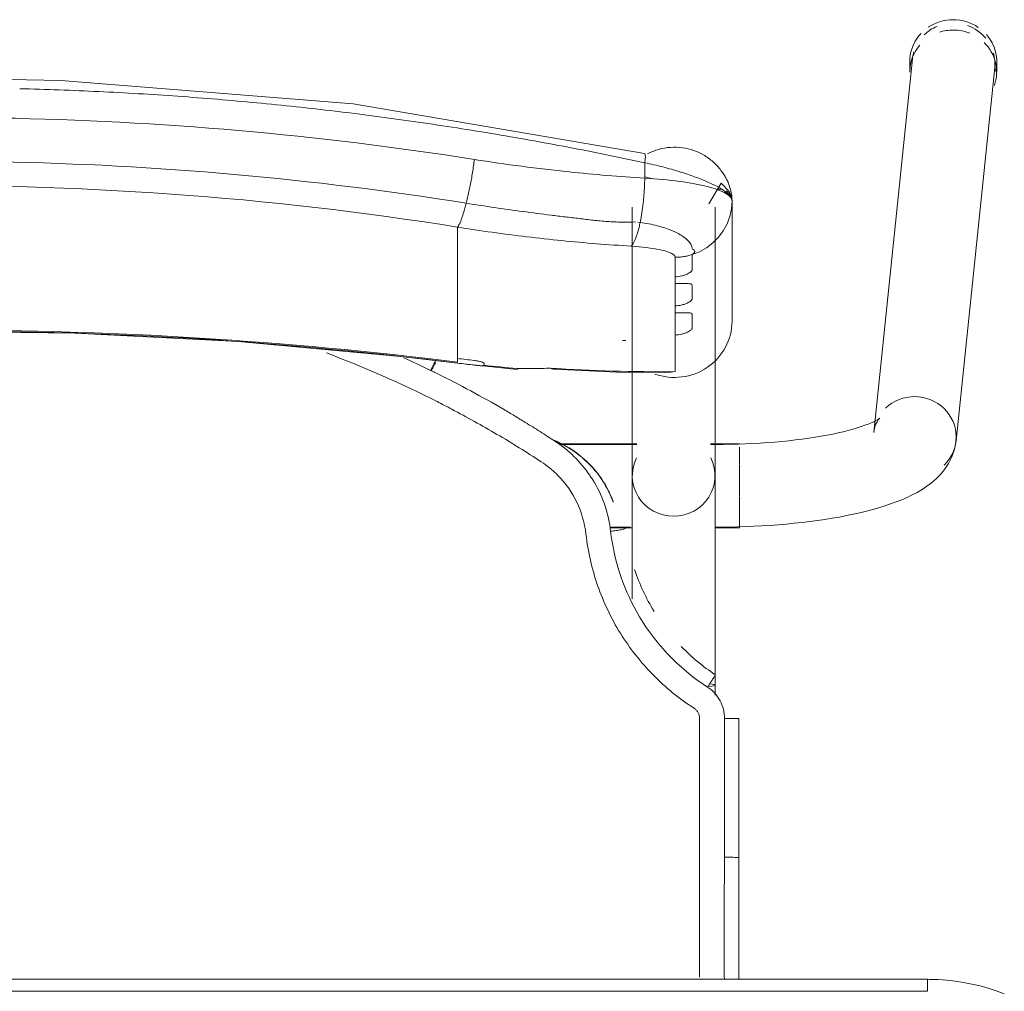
# Model space of a CAD drawing. Header units: metres. Extents: x 3 to 42.2, y -72.9 to -48.7.
# Tile 131 of 189: x 39.572 to 39.819, y -55.58 to -55.337. Entities that reach past the tile are written whole.
import ezdxf

# ---------------------------------------------------------------- set-up
doc = ezdxf.new("R2010")
doc.units = ezdxf.units.M
doc.layers.add('I-FURN', color=7, linetype='Continuous', lineweight=18)

# ---------------------------------------------------------------- blocks, each defined once
blk = doc.blocks.new('ConjuntoParaAlunoTamanho6 - CJA06_ConjuntoParaAlunoTamanho6-V16-1PAV')
at = {"layer": 'I-FURN', "color": 253, "true_color": 0xaaaaaa}
for p, q in [((0.24321, 0.29526), (0.23354, 0.20182)), ((0.24254, 0.29456), (0.24254, 0.29197)), ((0.25413, 0.19969), (0.2638, 0.29312)), ((0.2643, 0.29197), (0.2643, 0.29456)), ((0.1981, 0.22964), (0.1981, 0.25969)), ((0.17315, 0.25812), (0.17315, 0.19097)), ((0.19385, 0.19097), (0.19385, 0.25812)), ((0.17457, 0.25441), (0.17513, 0.25435)), ((0.1959, 0.25221), (0.19685, 0.25395)), ((0.19685, 0.25395), (0.19754, 0.2558)), ((0.12943, 0.2438), (0.12943, 0.25317)), ((0.19471, 0.25062), (0.1959, 0.25221)), ((0.12943, 0.24214), (0.12943, 0.2438)), ((0.12943, 0.24214), (0.12943, 0.23653)), ((0.18386, 0.23904), (0.18386, 0.24073)), ((0.12943, 0.23653), (0.12943, 0.23486)), ((0.12943, 0.23486), (0.12943, 0.22925)), ((0.18386, 0.23176), (0.18386, 0.23345)), ((0.12943, 0.22759), (0.12943, 0.22925)), ((0.12943, 0.22759), (0.12943, 0.22197)), ((0.18386, 0.21701), (0.18386, 0.22617)), ((0.12943, 0.22031), (0.12943, 0.22197)), ((0.12946, 0.21915), (0.14434, 0.21757)), ((0.17944, 0.21689), (0.18173, 0.21678)), ((0.17429, 0.19894), (0.15474, 0.19894)), ((0.17429, 0.19879), (0.15494, 0.19879)), ((0.2, 0.19894), (0.19271, 0.19894)), ((0.19385, 0.19879), (0.19271, 0.19879)), ((0.19385, 0.19845), (0.19385, 0.19879)), ((0.19385, 0.19764), (0.19385, 0.19845)), ((0.2, 0.1938), (0.2, 0.19814)), ((0.19385, 0.1916), (0.19385, 0.19367)), ((0.2, 0.18573), (0.2, 0.19364)), ((0.19385, 0.18582), (0.19385, 0.18688)), ((0.19385, 0.18371), (0.19385, 0.18582)), ((0.2, 0.17794), (0.2, 0.1856)), ((0.16757, 0.17809), (0.17268, 0.17809)), ((0.1676, 0.17794), (0.17323, 0.17794)), ((0.19377, 0.17794), (0.2, 0.17794)), ((0.19385, 0.17809), (0.19385, 0.17951)), ((0.19385, 0.13604), (0.19385, 0.13857)), ((0.19983, 0.13021), (0.19982, 0.0953)), ((0.19982, 0.06497), (0.19982, 0.0953)), ((0.247, 0.06497), (-0.247, 0.06497)), ((0.247, 0.06497), (-0.247, 0.06497)), ((0.247, 0.06497), (0.247, 0.06197))]:
    blk.add_line(p, q, dxfattribs=at)
at = {"layer": 'I-FURN', "color": 253, "true_color": 0xaaaaaa, "flags": 128}
for points in [[(0.17623, 0.27161), (0.10331, 0.28398), (0.03018, 0.28985), (0.0001, 0.2904)], [(0.17627, 0.2654), (0.17627, 0.26637), (0.17627, 0.26734), (0.17627, 0.26831), (0.17627, 0.26928)], [(0.1981, 0.25971), (0.19792, 0.26092), (0.19739, 0.26208), (0.1954, 0.2642), (0.19227, 0.25896)], [(0.19754, 0.2558), (0.19796, 0.25773), (0.1981, 0.25969)], [(0.1981, 0.25971), (0.1981, 0.2522), (0.1981, 0.24468)], [(0.1981, 0.22964), (0.1981, 0.23715), (0.1981, 0.24467), (0.1981, 0.25218), (0.1981, 0.25969)], [(0.19172, 0.24799), (0.19331, 0.2492), (0.19471, 0.25062)], [(0.1881, 0.24628), (0.18997, 0.24701), (0.19172, 0.24799)], [(0.18386, 0.24073), (0.18386, 0.24195), (0.18386, 0.24317), (0.18386, 0.24439), (0.18386, 0.24561)], [(0.1881, 0.24628), (0.1881, 0.24532), (0.1881, 0.24435), (0.1881, 0.24339), (0.1881, 0.24243)], [(0.18386, 0.23345), (0.18386, 0.23485), (0.18386, 0.23624), (0.18386, 0.23764), (0.18386, 0.23904)], [(0.1881, 0.23868), (0.1881, 0.2378), (0.1881, 0.23692), (0.1881, 0.23603), (0.1881, 0.23515)], [(0.18386, 0.22617), (0.18386, 0.22757), (0.18386, 0.22897), (0.18386, 0.23036), (0.18386, 0.23176)], [(0.1881, 0.23141), (0.1881, 0.23052), (0.1881, 0.22964), (0.1881, 0.22876), (0.1881, 0.22787)], [(-0.12926, 0.21915), (-0.08865, 0.22342), (-0.0479, 0.2261), (-0.00707, 0.22717), (0.03376, 0.22666), (0.07455, 0.22454), (0.11521, 0.22083), (0.12946, 0.21915)], [(0.12943, 0.21937), (0.12943, 0.21961), (0.12943, 0.21984), (0.12943, 0.22007), (0.12943, 0.22031)], [(0.1361, 0.21901), (0.1361, 0.21893), (0.1361, 0.21886), (0.1361, 0.21878), (0.1361, 0.2187)], [(0.15351, 0.21761), (0.16928, 0.2169), (0.18131, 0.21677)], [(0.18173, 0.21678), (0.18279, 0.21686), (0.18386, 0.21701)], [(0.23507, 0.20536), (0.23501, 0.20531), (0.23482, 0.20518), (0.23451, 0.20499), (0.23408, 0.20476), (0.23355, 0.20449), (0.23291, 0.2042), (0.23217, 0.20389), (0.23133, 0.20358), (0.23041, 0.20326), (0.22941, 0.20294), (0.22832, 0.20262), (0.22717, 0.2023), (0.22594, 0.20199), (0.22464, 0.20169), (0.22328, 0.2014), (0.22186, 0.20112), (0.22039, 0.20086), (0.21886, 0.2006), (0.21729, 0.20036), (0.21567, 0.20014), (0.214, 0.19993), (0.2123, 0.19973), (0.21057, 0.19956), (0.2088, 0.1994), (0.207, 0.19926), (0.20518, 0.19913), (0.20334, 0.19903), (0.20148, 0.19894), (0.19961, 0.19888), (0.19772, 0.19883), (0.19583, 0.1988), (0.19394, 0.19879), (0.19385, 0.19879)], [(0.23354, 0.20182), (0.23373, 0.20287), (0.23403, 0.20376), (0.23437, 0.20445), (0.23469, 0.20492), (0.23492, 0.20521), (0.23505, 0.20534), (0.23507, 0.20536)], [(0.25413, 0.19969), (0.25375, 0.19762), (0.25311, 0.19572), (0.25226, 0.19403), (0.25129, 0.19256), (0.25023, 0.19128), (0.24913, 0.19017), (0.24799, 0.18919), (0.24683, 0.18832), (0.24563, 0.18753), (0.24441, 0.18681), (0.24316, 0.18615), (0.24188, 0.18553), (0.24055, 0.18496), (0.23919, 0.18441), (0.23778, 0.1839), (0.23633, 0.18341), (0.23483, 0.18295), (0.2333, 0.18251), (0.23171, 0.1821), (0.23008, 0.1817), (0.22841, 0.18133), (0.2267, 0.18098), (0.22495, 0.18064), (0.22315, 0.18033), (0.22132, 0.18004), (0.21946, 0.17976), (0.21756, 0.17951), (0.21562, 0.17928), (0.21366, 0.17906), (0.21168, 0.17887), (0.20967, 0.1787), (0.20763, 0.17855), (0.20558, 0.17842), (0.20352, 0.17831), (0.20144, 0.17823), (0.19935, 0.17816), (0.19725, 0.17811), (0.19515, 0.17809), (0.19385, 0.17809)], [(0.17315, 0.16015), (0.17315, 0.162), (0.17315, 0.16382), (0.17315, 0.1656), (0.17315, 0.16735), (0.17315, 0.16905), (0.17315, 0.17071), (0.17315, 0.17233), (0.17315, 0.1739), (0.17315, 0.17541), (0.17315, 0.17687), (0.17315, 0.17828), (0.17315, 0.17963), (0.17315, 0.18092), (0.17315, 0.18215), (0.17315, 0.18331), (0.17315, 0.18441), (0.17315, 0.18544), (0.17315, 0.1864), (0.17315, 0.18729), (0.17315, 0.1881), (0.17315, 0.18885), (0.17315, 0.18951), (0.17315, 0.19011), (0.17315, 0.19062), (0.17315, 0.19097)], [(0.19385, 0.19097), (0.19385, 0.19051), (0.19385, 0.18998), (0.19385, 0.18937), (0.19385, 0.18869), (0.19385, 0.18793), (0.19385, 0.1871), (0.19385, 0.18619), (0.19385, 0.18522), (0.19385, 0.18417), (0.19385, 0.18306), (0.19385, 0.18188), (0.19385, 0.18064), (0.19385, 0.17934), (0.19385, 0.17798), (0.19385, 0.17656), (0.19385, 0.17508), (0.19385, 0.17355), (0.19385, 0.17198), (0.19385, 0.17035), (0.19385, 0.16868), (0.19385, 0.16696), (0.19385, 0.16521), (0.19385, 0.16342), (0.19385, 0.16159), (0.19385, 0.15974), (0.19385, 0.15785), (0.19385, 0.15594), (0.19385, 0.15401), (0.19385, 0.15206), (0.19385, 0.15009), (0.19385, 0.14811), (0.19385, 0.14612), (0.19385, 0.14413), (0.19385, 0.14213), (0.19385, 0.14013), (0.19385, 0.13857)], [(0.16841, 0.18432), (0.16841, 0.18434), (0.16841, 0.18435), (0.16841, 0.18437), (0.16841, 0.18438)], [(0.19623, 0.13025), (0.19623, 0.12639), (0.19623, 0.12254), (0.19623, 0.11868), (0.19623, 0.11483), (0.19623, 0.11097), (0.19623, 0.10712), (0.19623, 0.10327), (0.19623, 0.09941), (0.19623, 0.09556)], [(0.2662, 0.06136), (0.26421, 0.06209), (0.2622, 0.06274), (0.26015, 0.06331), (0.25809, 0.06379), (0.25601, 0.0642), (0.25391, 0.06451), (0.25181, 0.06475), (0.24969, 0.0649), (0.24757, 0.06496), (0.247, 0.06497)], [(0.247, 0.06197), (0.1235, 0.06197), (0, 0.06197), (-0.1235, 0.06197), (-0.247, 0.06197)], [(-0.247, 0.06197), (-0.1235, 0.06197), (0, 0.06197), (0.1235, 0.06197), (0.247, 0.06197)]]:
    blk.add_lwpolyline(points, dxfattribs=at)
at = {"layer": 'I-FURN', "color": 253, "true_color": 0xaaaaaa}
for centre, major_axis, ratio, start_param, end_param in [((0.25351, 0.29419), (-0.01029, 0.00107), 0.967158, 5.223081, 5.597593), ((0.25342, 0.29456), (0.01088, 0), 0.965926, 1.570796, 2.182166), ((0.25342, 0.29456), (-0.01088, 0), 0.965926, 4.098128, 4.712389), ((0.25351, 0.29419), (-0.01029, 0.00107), 0.967158, 3.921544, 4.46746), ((0.25342, 0.29456), (0.01088, 0), 0.965926, 2.404321, 3.312013), ((0.25342, 0.29197), (0.01088, 0), 0.965926, 1.581694, 1.883969), ((0.25342, 0.29197), (0.01088, 0), 0.965926, 1.176355, 1.570796), ((0.25342, 0.29456), (0.01088, 0), 0.965926, 6.052088, 6.985956), ((0.25342, 0.29197), (0.01088, 0), 0.965926, 2.446266, 3.141593), ((0.25342, 0.29197), (0.01088, 0), 0.965926, 5.959867, 7.062609), ((0.25351, 0.29419), (-0.01029, 0.00107), 0.967158, 6.102343, 6.382991), ((0.25351, 0.29419), (-0.01029, 0.00107), 0.967158, 3.141593, 3.502975), ((0.0001, -0.77159), (1.0211, 0), 0.978148, 1.443771, 1.697822), ((0.0001, -0.77117), (1.0209, 0), 0.978148, 1.443771, 1.697822), ((0.1837, 0.22964), (0.0144, 0), 0.978148, 4.362105, 6.283185), ((0.17947, 0.60128), (0.385, 0), 0.978148, 4.689703, 4.691852), ((0.17947, 0.60356), (0.395, 0), 0.978148, 4.585364, 4.595996), ((0.17947, 0.60221), (0.3948, 0), 0.978148, 4.585364, 4.595936), ((0.17947, 0.60263), (0.395, 0), 0.978148, 4.602237, 4.623287), ((0.14521, 0.22754), (0.00087, 0.00996), 0.018501, 2.93296, 3.325659), ((0.17947, 0.60336), (0.395, 0), 0.978148, 4.644485, 4.723499), ((0.24383, 0.20075), (-0.01029, 0.00107), 0.967158, 4.812195, 5.597593), ((0.24383, 0.20075), (-0.01029, 0.00107), 0.967158, 3.241398, 4.812195), ((0.24383, 0.20075), (-0.01029, 0.00107), 0.967158, 2.456, 3.241398), ((0.1835, 0.19097), (0.01035, 0), 0.978148, 2.686587, 4.712389), ((0.1835, 0.19097), (0.01035, 0), 0.978148, 4.712389, 6.738191), ((0.1835, 0.13857), (0.01035, 0), 0.069756, 5.759587, 6.776353)]:
    blk.add_ellipse(centre, major_axis=major_axis, ratio=ratio, start_param=start_param, end_param=end_param, dxfattribs=at)
for points in [[(0.03973, 0.28708), (0.03313, 0.2874), (0.02653, 0.28763), (0.01992, 0.28779)], [(0.0595, 0.28591), (0.05292, 0.28638), (0.04633, 0.28677), (0.03973, 0.28708)], [(0.07921, 0.28427), (0.07265, 0.28489), (0.06608, 0.28544), (0.0595, 0.28591)], [(0.09885, 0.28217), (0.09232, 0.28294), (0.08577, 0.28365), (0.07921, 0.28427)], [(0.11839, 0.27961), (0.11189, 0.28054), (0.10538, 0.28139), (0.09885, 0.28217)], [(0.13782, 0.27661), (0.13136, 0.27768), (0.12489, 0.27868), (0.11839, 0.27961)], [(0.15712, 0.27316), (0.15071, 0.27438), (0.14427, 0.27553), (0.13782, 0.27661)], [(0.17627, 0.26928), (0.16991, 0.27065), (0.16353, 0.27194), (0.15712, 0.27316)], [(0.17627, 0.26928), (0.17633, 0.26966), (0.17642, 0.27037), (0.17644, 0.2712), (0.17636, 0.27149), (0.1763, 0.27156)], [(0.13164, 0.25914), (0.13175, 0.25959), (0.13198, 0.26053), (0.13231, 0.26203), (0.13262, 0.26359), (0.13292, 0.2652), (0.1332, 0.26684), (0.13344, 0.26848), (0.13359, 0.26956), (0.13366, 0.2701)], [(0.17513, 0.25435), (0.1752, 0.25471), (0.17534, 0.25544), (0.17553, 0.25659), (0.17571, 0.25778), (0.17586, 0.25902), (0.17599, 0.26028), (0.1761, 0.26156), (0.17618, 0.26285), (0.17624, 0.26413), (0.17626, 0.26498), (0.17627, 0.2654)], [(0.1981, 0.25969), (0.1981, 0.26035), (0.19703, 0.26165), (0.19239, 0.26338), (0.18523, 0.2647), (0.17934, 0.26523), (0.17627, 0.2654)], [(0.17811, 0.26528), (0.17751, 0.26545), (0.1769, 0.26561), (0.17629, 0.26577)], [(0.12943, 0.25317), (0.12952, 0.25327), (0.1297, 0.25353), (0.13, 0.25409), (0.13031, 0.25481), (0.13064, 0.25568), (0.13097, 0.2567), (0.1313, 0.25786), (0.13153, 0.2587), (0.13164, 0.25914)], [(0.17285, 0.2484), (0.17297, 0.2485), (0.1732, 0.24877), (0.17355, 0.24934), (0.17389, 0.25006), (0.17423, 0.25093), (0.17455, 0.25195), (0.17485, 0.25308), (0.17504, 0.25392), (0.17513, 0.25435)], [(0.18386, 0.24561), (0.18422, 0.24561), (0.18494, 0.24565), (0.18601, 0.24578), (0.18707, 0.24599), (0.18776, 0.24617), (0.1881, 0.24628)], [(0.12434, 0.2095), (0.11529, 0.21408), (0.10607, 0.21814), (0.09666, 0.22168)], [(0.11594, 0.2205), (0.11821, 0.21947), (0.12046, 0.21841), (0.1227, 0.21732)], [(0.1227, 0.21732), (0.12291, 0.21776), (0.12336, 0.21866), (0.12377, 0.21945), (0.12395, 0.2198)], [(0.12395, 0.21936), (0.12377, 0.21898), (0.12356, 0.21856), (0.12335, 0.21813)], [(0.1336, 0.21981), (0.13377, 0.21979), (0.1341, 0.21974), (0.13456, 0.21967), (0.13499, 0.21957), (0.13538, 0.21946), (0.13569, 0.21935), (0.13593, 0.21923), (0.13606, 0.21912), (0.1361, 0.21905), (0.1361, 0.21901)], [(0.12436, 0.21651), (0.12408, 0.21665), (0.12353, 0.21692), (0.12297, 0.21719), (0.1227, 0.21732)], [(0.12334, 0.21813), (0.12319, 0.21783), (0.12304, 0.21753), (0.12289, 0.21723)], [(0.1361, 0.2187), (0.1361, 0.21868), (0.13609, 0.21865), (0.13607, 0.21862), (0.13605, 0.2186)], [(0.14432, 0.21779), (0.14576, 0.21776), (0.1486, 0.21775), (0.15133, 0.21782), (0.15267, 0.21788)], [(0.15267, 0.21788), (0.1532, 0.21758), (0.15369, 0.21752), (0.15417, 0.21772)], [(0.14098, 0.20758), (0.13826, 0.20916), (0.13276, 0.21224), (0.12717, 0.21512), (0.12436, 0.21651)], [(0.12798, 0.20762), (0.12738, 0.20794), (0.12617, 0.20857), (0.12495, 0.20919), (0.12434, 0.2095)], [(0.1504, 0.19445), (0.14673, 0.19684), (0.13935, 0.20142), (0.13181, 0.20561), (0.12798, 0.20762)], [(0.14635, 0.20432), (0.14546, 0.20487), (0.14368, 0.20597), (0.14188, 0.20704), (0.14098, 0.20758)], [(0.15378, 0.19963), (0.15256, 0.20043), (0.1501, 0.202), (0.14762, 0.20355), (0.14638, 0.20431)], [(0.15863, 0.1971), (0.15703, 0.19822), (0.15531, 0.19916), (0.1535, 0.1999)], [(0.15374, 0.19972), (0.15472, 0.19931), (0.15575, 0.19881), (0.1568, 0.1982)], [(0.1625, 0.1911), (0.16134, 0.1928), (0.15869, 0.19594), (0.1555, 0.19851), (0.15378, 0.19963)], [(0.15448, 0.19112), (0.15386, 0.19174), (0.15256, 0.19292), (0.15114, 0.19396), (0.1504, 0.19445)], [(0.16156, 0.17636), (0.16124, 0.17915), (0.15968, 0.18454), (0.15645, 0.18912), (0.15448, 0.19112)], [(0.16371, 0.18924), (0.16352, 0.18955), (0.16313, 0.19018), (0.16271, 0.1908), (0.1625, 0.1911)], [(0.16501, 0.19076), (0.16537, 0.19026), (0.16604, 0.18925), (0.16695, 0.18767), (0.16775, 0.18603), (0.1682, 0.1849), (0.16841, 0.18432)], [(0.16774, 0.17706), (0.1675, 0.1792), (0.16656, 0.18343), (0.16479, 0.18738), (0.16371, 0.18924)], [(0.17146, 0.1778), (0.17147, 0.17776), (0.17128, 0.17766), (0.17046, 0.17746), (0.16921, 0.17725), (0.16823, 0.17712), (0.16774, 0.17706)], [(0.1786, 0.15703), (0.17659, 0.16031), (0.17497, 0.16383), (0.17375, 0.16748)], [(0.19391, 0.14119), (0.19084, 0.14321), (0.18795, 0.1456), (0.18537, 0.14827)], [(0.19199, 0.13805), (0.19225, 0.13846), (0.19278, 0.13928), (0.19344, 0.14033), (0.19385, 0.14103), (0.19393, 0.14119), (0.19391, 0.14119)], [(0.19623, 0.13025), (0.19622, 0.13104), (0.19604, 0.13255), (0.19519, 0.13473), (0.19383, 0.13663), (0.19265, 0.13762), (0.19199, 0.13805)], [(0.19, 0.13025), (0.19, 0.1305), (0.18994, 0.13099), (0.18966, 0.1317), (0.18922, 0.13231), (0.18884, 0.13263), (0.18863, 0.13277)], [(0.19, 0.09555), (0.19, 0.09868), (0.19, 0.10482), (0.19, 0.11314), (0.19, 0.12173), (0.19, 0.1274), (0.19, 0.13025)], [(0.19982, 0.1302), (0.19984, 0.13021), (0.19969, 0.13022), (0.19891, 0.13024), (0.1977, 0.13025), (0.19672, 0.13025), (0.19623, 0.13025)], [(0.19982, 0.1302), (0.19982, 0.12729), (0.19982, 0.12438), (0.19982, 0.12147)], [(0.19982, 0.09529), (0.19982, 0.1011), (0.19982, 0.11273), (0.19982, 0.12438), (0.19982, 0.1302)], [(0.19982, 0.11273), (0.19982, 0.10691), (0.19982, 0.1011), (0.19982, 0.09528)], [(0.19623, 0.09556), (0.19662, 0.09556), (0.19701, 0.09556), (0.19738, 0.09555)], [(0.19738, 0.09555), (0.19775, 0.09554), (0.1981, 0.09553), (0.19841, 0.09551)], [(0.19982, 0.0953), (0.19982, 0.0953), (0.19982, 0.09529), (0.19982, 0.09529)], [(0.19982, 0.06497), (0.19982, 0.07507), (0.19982, 0.08518), (0.19982, 0.09529)], [(0.19982, 0.07534), (0.19982, 0.07188), (0.19982, 0.06842), (0.19982, 0.06497)]]:
    blk.add_open_spline(points, degree=3, dxfattribs=at)
for points, knots in [([(-0.13346, 0.2701), (-0.0847, 0.2778), (0.00519, 0.28415), (0.09466, 0.27626), (0.13366, 0.2701)], [-1, -1, -1, -1, -0.444444, 0, 0, 0, 0]), ([(0.17699, 0.27153), (0.17765, 0.27187), (0.17927, 0.27255), (0.18196, 0.27315), (0.18496, 0.2732), (0.18741, 0.27274), (0.18905, 0.27216), (0.18996, 0.27176), (0.19062, 0.27143), (0.19127, 0.27106), (0.19212, 0.27051), (0.19313, 0.26973), (0.19423, 0.2687), (0.19516, 0.26763), (0.19594, 0.26656), (0.1966, 0.26547), (0.19712, 0.26439), (0.19752, 0.26334), (0.1978, 0.26234), (0.19804, 0.26108), (0.1981, 0.26023), (0.1981, 0.25971)], [0.3275759, 0.3275759, 0.3275759, 0.3275759, 0.375, 0.4375, 0.5, 0.5625, 0.59375, 0.609375, 0.625, 0.640625, 0.65625, 0.6875, 0.71875, 0.75, 0.78125, 0.8125, 0.84375, 0.875, 0.90625, 0.9375, 1, 1, 1, 1]), ([(-0.13144, 0.25914), (-0.08343, 0.26683), (0.00512, 0.27318), (0.09323, 0.26529), (0.13164, 0.25914)], [-1, -1, -1, -1, -0.444444, 0, 0, 0, 0]), ([(0.13366, 0.2701), (0.14155, 0.26885), (0.15578, 0.26699), (0.16997, 0.2658), (0.17627, 0.2654)], [-1, -1, -1, -1, -0.444444, 0, 0, 0, 0]), ([(0.17627, 0.26928), (0.1778, 0.26895), (0.18084, 0.26823), (0.1851, 0.26704), (0.18885, 0.26578), (0.19302, 0.26411), (0.19708, 0.26187), (0.1981, 0.26034), (0.1981, 0.25971)], [0, 0, 0, 0, 0.125, 0.25, 0.375, 0.5, 0.75, 1, 1, 1, 1]), ([(0.12943, 0.25317), (0.08224, 0.26075), (-0.00484, 0.26702), (-0.09148, 0.25924), (-0.12923, 0.25317)], [-1, -1, -1, -1, -0.444444, 0, 0, 0, 0]), ([(0.19589, 0.26257), (0.19565, 0.26263), (0.19517, 0.26271), (0.1947, 0.26267), (0.19448, 0.26263)], [0.3140409, 0.3140409, 0.3140409, 0.3140409, 0.375, 0.4333514, 0.4333514, 0.4333514, 0.4333514]), ([(0.1981, 0.25971), (0.1981, 0.26024), (0.19787, 0.26101), (0.19723, 0.26183), (0.19682, 0.26214), (0.1966, 0.26226)], [0, 0, 0, 0, 0.125, 0.1875, 0.25, 0.25, 0.25, 0.25]), ([(0.13164, 0.25914), (0.13399, 0.25877), (0.13871, 0.25805), (0.14577, 0.25706), (0.15166, 0.25629), (0.15577, 0.2558), (0.15812, 0.25552), (0.15988, 0.25532), (0.16163, 0.25511), (0.16339, 0.25489), (0.16514, 0.25469), (0.16691, 0.25455), (0.16868, 0.25447), (0.17104, 0.2544), (0.17282, 0.25442), (0.17401, 0.25447)], [0, 0, 0, 0, 0.166667, 0.333333, 0.5, 0.583333, 0.625, 0.666667, 0.708333, 0.75, 0.791667, 0.833333, 0.875, 0.916667, 1, 1, 1, 1]), ([(0.17513, 0.25435), (0.17661, 0.25414), (0.17948, 0.25358), (0.18284, 0.25246), (0.1849, 0.25145), (0.18608, 0.25069), (0.18754, 0.24953), (0.18812, 0.24854), (0.1881, 0.24778)], [0, 0, 0, 0, 0.2, 0.4, 0.55, 0.625, 0.7, 1, 1, 1, 1]), ([(0.12943, 0.25317), (0.13522, 0.25225), (0.14681, 0.25064), (0.16129, 0.24919), (0.16997, 0.24858), (0.17285, 0.2484)], [0, 0, 0, 0, 0.4, 0.8, 1, 1, 1, 1]), ([(0.17285, 0.2484), (0.17555, 0.24823), (0.17966, 0.24775), (0.18317, 0.24668), (0.18386, 0.24597), (0.18386, 0.24561)], [0, 0, 0, 0, 0.444444, 0.722222, 1, 1, 1, 1]), ([(0.1881, 0.24778), (0.18821, 0.24772), (0.18836, 0.24763), (0.18849, 0.24751), (0.18856, 0.24744), (0.1886, 0.24738), (0.18864, 0.24733), (0.1887, 0.24726), (0.18876, 0.24718), (0.1888, 0.24708), (0.18879, 0.247), (0.18877, 0.24693), (0.18873, 0.24686), (0.18866, 0.24676), (0.1885, 0.24657), (0.18828, 0.2464), (0.1881, 0.24628)], [0, 0, 0, 0, 0.166667, 0.25, 0.291667, 0.333333, 0.375, 0.416667, 0.5, 0.583333, 0.625, 0.666667, 0.708333, 0.75, 0.833333, 1, 1, 1, 1]), ([(0.1881, 0.24243), (0.1881, 0.24236), (0.18804, 0.24222), (0.18782, 0.24198), (0.18743, 0.2417), (0.18691, 0.24142), (0.18629, 0.24117), (0.18532, 0.24088), (0.18448, 0.24075), (0.18386, 0.24073)], [0, 0, 0, 0, 0.125, 0.25, 0.375, 0.5, 0.625, 0.75, 1, 1, 1, 1]), ([(0.18386, 0.23904), (0.18448, 0.23902), (0.18532, 0.23903), (0.18629, 0.23904), (0.18691, 0.23904), (0.18743, 0.23902), (0.18782, 0.23896), (0.18804, 0.23885), (0.1881, 0.23875), (0.1881, 0.23868)], [0, 0, 0, 0, 0.25, 0.375, 0.5, 0.625, 0.75, 0.875, 1, 1, 1, 1]), ([(0.1881, 0.23515), (0.1881, 0.23508), (0.18804, 0.23494), (0.18782, 0.2347), (0.18743, 0.23442), (0.18691, 0.23414), (0.18629, 0.23389), (0.18532, 0.2336), (0.18448, 0.23348), (0.18386, 0.23345)], [0, 0, 0, 0, 0.125, 0.25, 0.375, 0.5, 0.625, 0.75, 1, 1, 1, 1]), ([(0.18386, 0.23176), (0.18448, 0.23175), (0.18532, 0.23175), (0.18629, 0.23176), (0.18691, 0.23176), (0.18743, 0.23174), (0.18782, 0.23168), (0.18804, 0.23158), (0.1881, 0.23147), (0.1881, 0.23141)], [0, 0, 0, 0, 0.25, 0.375, 0.5, 0.625, 0.75, 0.875, 1, 1, 1, 1]), ([(0.1881, 0.22787), (0.1881, 0.22781), (0.18804, 0.22767), (0.18782, 0.22742), (0.18743, 0.22714), (0.18691, 0.22687), (0.18629, 0.22661), (0.18532, 0.22633), (0.18448, 0.2262), (0.18386, 0.22617)], [0, 0, 0, 0, 0.125, 0.25, 0.375, 0.5, 0.625, 0.75, 1, 1, 1, 1]), ([(0.13605, 0.2186), (0.13602, 0.21857), (0.13593, 0.21853), (0.13575, 0.2185), (0.13549, 0.21849), (0.13508, 0.2185), (0.13445, 0.21856), (0.1339, 0.21862), (0.1336, 0.21866)], [0, 0, 0, 0, 0.125, 0.25, 0.375, 0.5, 0.75, 1, 1, 1, 1]), ([(0.15683, 0.19818), (0.15764, 0.19771), (0.15919, 0.19669), (0.16207, 0.19434), (0.16393, 0.19226), (0.16501, 0.19076)], [0, 0, 0, 0, 0.25, 0.5, 1, 1, 1, 1]), ([(0.16841, 0.18438), (0.16796, 0.18563), (0.16686, 0.18807), (0.16383, 0.19273), (0.16081, 0.19558), (0.15863, 0.1971)], [0, 0, 0, 0, 0.25, 0.5, 1, 1, 1, 1]), ([(0.18863, 0.13277), (0.18486, 0.13521), (0.17974, 0.13937), (0.17389, 0.14605), (0.17007, 0.15149), (0.1669, 0.15732), (0.16353, 0.16552), (0.16208, 0.17192), (0.16156, 0.17636)], [0, 0, 0, 0, 0.25, 0.375, 0.5, 0.625, 0.75, 1, 1, 1, 1]), ([(0.16774, 0.17706), (0.16854, 0.1701), (0.17345, 0.15474), (0.18461, 0.14281), (0.19199, 0.13805)], [0, 0, 0, 0, 0.444444, 1, 1, 1, 1]), ([(0.19, 0.06548), (0.19, 0.06617), (0.19, 0.06811), (0.19, 0.07088), (0.19, 0.07365), (0.19, 0.07618), (0.19, 0.07838), (0.19, 0.0801), (0.19, 0.08153), (0.19, 0.08284), (0.19, 0.08398), (0.19, 0.08486), (0.19, 0.08558), (0.19, 0.08626), (0.19, 0.0868), (0.19, 0.08716), (0.19, 0.08749), (0.19, 0.08795), (0.19, 0.08848), (0.19, 0.089), (0.19, 0.08963), (0.19, 0.09074), (0.19, 0.09261), (0.19, 0.0945), (0.19, 0.09555)], [0.4659091, 0.4659091, 0.4659091, 0.4659091, 0.4772727, 0.5, 0.5227273, 0.5454545, 0.5681818, 0.5909091, 0.6136364, 0.6363636, 0.6590909, 0.6818182, 0.7045455, 0.7272727, 0.75, 0.7727273, 0.7954545, 0.8181818, 0.8409091, 0.8636364, 0.8863636, 0.9090909, 0.9545455, 1, 1, 1, 1]), ([(0.19618, 0.06498), (0.19616, 0.06721), (0.1961, 0.07741), (0.19616, 0.08755), (0.19623, 0.09556)], [0.8400419, 0.8400419, 0.8400419, 0.8400419, 0.875, 1, 1, 1, 1]), ([(0.19841, 0.09551), (0.19872, 0.09549), (0.19926, 0.09545), (0.19973, 0.09538), (0.19982, 0.09532), (0.19982, 0.0953)], [0.4, 0.4, 0.4, 0.4, 0.6, 0.8, 0.9699288, 0.9699288, 0.9699288, 0.9699288])]:
    blk.add_open_spline(points, degree=3, knots=knots, dxfattribs=at)
blk = doc.blocks.new('4 GRE - ESCOLA DE CINEMA E AUDIOVISUAL CINE REX R07_rvt-1-1PAV')
at = {"layer": 'I-FURN', "color": 253, "lineweight": 18, "true_color": 0xaaaaaa}
blk.add_blockref('ConjuntoParaAlunoTamanho6 - CJA06_ConjuntoParaAlunoTamanho6-V16-1PAV', (39.55241, -55.64244), dxfattribs=at)

msp = doc.modelspace()

# ---------------------------------------------------------------- block references
at = {"lineweight": 5}
msp.add_blockref('4 GRE - ESCOLA DE CINEMA E AUDIOVISUAL CINE REX R07_rvt-1-1PAV', (0, 0), dxfattribs=at)

doc.saveas('drawing.dxf')
